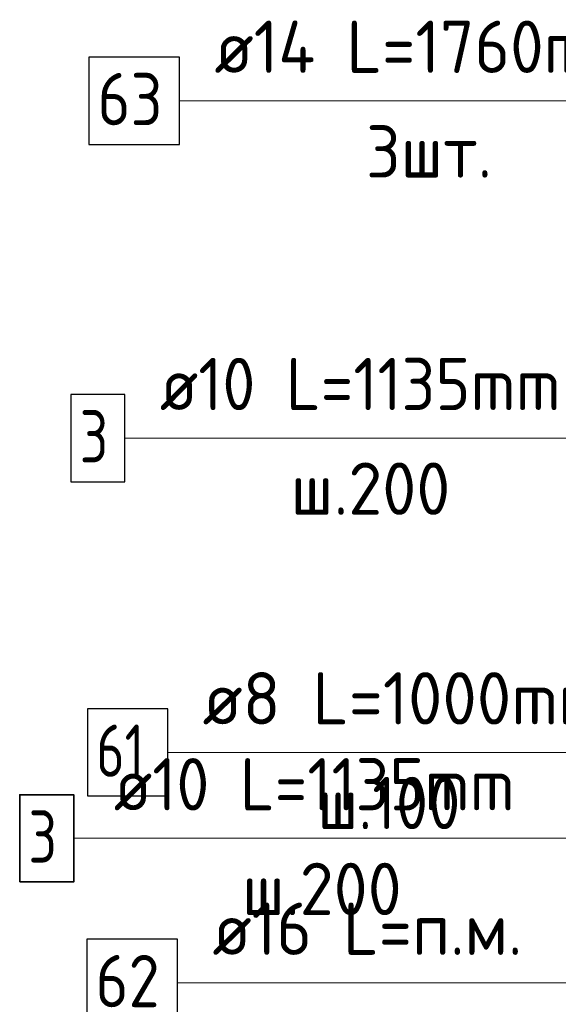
# Model space of a CAD drawing. Header units: metres. Extents: x -38 to 99, y -15 to 21.
# Tile 31 of 88: x 71.782 to 72.091, y 4.291 to 4.855. Entities that reach past the tile are written whole.
import ezdxf

# ---------------------------------------------------------------- set-up
doc = ezdxf.new("R2010")
doc.units = ezdxf.units.M
for name, color, linetype, lineweight in [('XR$3$Арм.стержн. Арматура края', 96, 'Continuous', 35), ('XR$3$Арм.стержн. Доп. арматура', 180, 'Continuous', 35), ('XR$3$Арм.стержн. Хомут', 240, 'Continuous', 35), ('XR$3$Арм.стержн.горизонт. 1', 180, 'Continuous', 35), ('XR$5$Арм.стержн. Арматура края', 96, 'Continuous', 35)]:
    doc.layers.add(name, color=color, linetype=linetype, lineweight=lineweight)
doc.styles.add('ISOCPEUR', font='txt')

msp = doc.modelspace()

# ---------------------------------------------------------------- linework, layer by layer
at = {"layer": 'XR$3$Арм.стержн. Арматура края', "color": 7, "linetype": 'Continuous', "lineweight": 13, "transparency": 33554687}
msp.add_line((71.84244, 4.61561), (72.14944, 4.61561), dxfattribs=at)
at = {"layer": 'XR$3$Арм.стержн. Арматура края', "color": 7, "linetype": 'Continuous', "lineweight": 25, "transparency": 33554687}
msp.add_lwpolyline([(71.81144, 4.59061), (71.84244, 4.59061), (71.84244, 4.64061), (71.81144, 4.64061), (71.81144, 4.59061)], dxfattribs=at)
at = {"layer": 'XR$3$Арм.стержн. Доп. арматура', "color": 7, "linetype": 'Continuous', "lineweight": 13, "transparency": 33554687}
msp.add_line((71.87373, 4.80895), (72.18973, 4.80895), dxfattribs=at)
at = {"layer": 'XR$3$Арм.стержн. Доп. арматура', "color": 7, "linetype": 'Continuous', "lineweight": 25, "transparency": 33554687}
msp.add_lwpolyline([(71.82173, 4.78395), (71.87373, 4.78395), (71.87373, 4.83395), (71.82173, 4.83395), (71.82173, 4.78395)], dxfattribs=at)
at = {"layer": 'XR$3$Арм.стержн. Хомут', "color": 7, "linetype": 'Continuous', "lineweight": 13, "transparency": 33554687}
msp.add_line((71.86694, 4.4354), (72.14994, 4.4354), dxfattribs=at)
at = {"layer": 'XR$3$Арм.стержн. Хомут', "color": 7, "linetype": 'Continuous', "lineweight": 25, "transparency": 33554687}
msp.add_lwpolyline([(71.82094, 4.4104), (71.86694, 4.4104), (71.86694, 4.4604), (71.82094, 4.4604), (71.82094, 4.4104)], dxfattribs=at)
at = {"layer": 'XR$3$Арм.стержн.горизонт. 1', "color": 7, "linetype": 'Continuous', "lineweight": 13, "transparency": 33554687}
msp.add_line((71.87258, 4.3033), (72.09858, 4.3033), dxfattribs=at)
at = {"layer": 'XR$3$Арм.стержн.горизонт. 1', "color": 7, "linetype": 'Continuous', "lineweight": 25, "transparency": 33554687}
msp.add_lwpolyline([(71.82058, 4.2783), (71.87258, 4.2783), (71.87258, 4.3283), (71.82058, 4.3283), (71.82058, 4.2783)], dxfattribs=at)
at = {"layer": 'XR$5$Арм.стержн. Арматура края', "color": 7, "linetype": 'Continuous', "lineweight": 13, "transparency": 33554687}
msp.add_line((71.81306, 4.38613), (72.12306, 4.38613), dxfattribs=at)
at = {"layer": 'XR$5$Арм.стержн. Арматура края', "color": 7, "linetype": 'Continuous', "lineweight": 35, "transparency": 33554687}
msp.add_lwpolyline([(71.78206, 4.36113), (71.81306, 4.36113), (71.81306, 4.41113), (71.78206, 4.41113), (71.78206, 4.36113)], dxfattribs=at)

# ---------------------------------------------------------------- texts
at = {"layer": 'XR$3$Арм.стержн. Арматура края', "color": 7, "linetype": 'Continuous', "lineweight": 25, "transparency": 33554687, "char_height": 0.03, "attachment_point": 7, "style": 'ISOCPEUR'}
for s, insert, width in [('\\W0.92;ø10 L=1135mm ', (71.86244, 4.63161), 0.2806692), ('\\W0.78;3', (71.81644, 4.60161), 0.0326407), ('\\W0.95;ш.200 ', (71.93744, 4.57161), 0.1311996)]:
    msp.add_mtext(s, dxfattribs=dict(at, insert=insert, width=width))
at = {"layer": 'XR$3$Арм.стержн. Доп. арматура', "color": 7, "linetype": 'Continuous', "lineweight": 25, "transparency": 33554687, "char_height": 0.03, "attachment_point": 7, "style": 'ISOCPEUR'}
for s, insert, width in [('\\W0.94;ø14 L=1760mm ', (71.89373, 4.82495), 0.2899764), ('\\W0.87;63', (71.82673, 4.79495), 0.0550812), ('\\W0.94;3шт. ', (71.98073, 4.76495), 0.1161286)]:
    msp.add_mtext(s, dxfattribs=dict(at, insert=insert, width=width))
at = {"layer": 'XR$3$Арм.стержн. Хомут', "color": 7, "linetype": 'Continuous', "lineweight": 25, "transparency": 33554687, "char_height": 0.03, "attachment_point": 7, "style": 'ISOCPEUR'}
for s, insert, width in [('\\W0.96;ø8 L=1000mm ', (71.88694, 4.4514), 0.2722217), ('\\W0.75;61', (71.82594, 4.4214), 0.0472281), ('\\W0.90;ш.100 ', (71.95294, 4.3914), 0.1244867)]:
    msp.add_mtext(s, dxfattribs=dict(at, insert=insert, width=width))
at = {"layer": 'XR$3$Арм.стержн.горизонт. 1', "color": 7, "linetype": 'Continuous', "lineweight": 25, "transparency": 33554687, "char_height": 0.03, "attachment_point": 7, "style": 'ISOCPEUR'}
for s, insert, width in [('\\W0.94;ø16 L=п.м.', (71.89258, 4.3193), 0.1999832), ('\\W0.87;62', (71.82558, 4.2893), 0.0550811)]:
    msp.add_mtext(s, dxfattribs=dict(at, insert=insert, width=width))
at = {"layer": 'XR$5$Арм.стержн. Арматура края', "color": 7, "linetype": 'Continuous', "lineweight": 25, "transparency": 33554687, "char_height": 0.03, "attachment_point": 7, "style": 'ISOCPEUR'}
for s, insert, width in [('\\W0.92;ø10 L=1135mm ', (71.83606, 4.40213), 0.2806692), ('\\W0.78;3', (71.78706, 4.37213), 0.0326407), ('\\W0.95;ш.200 ', (71.90956, 4.34213), 0.1311996)]:
    msp.add_mtext(s, dxfattribs=dict(at, insert=insert, width=width))

doc.saveas('drawing.dxf')
